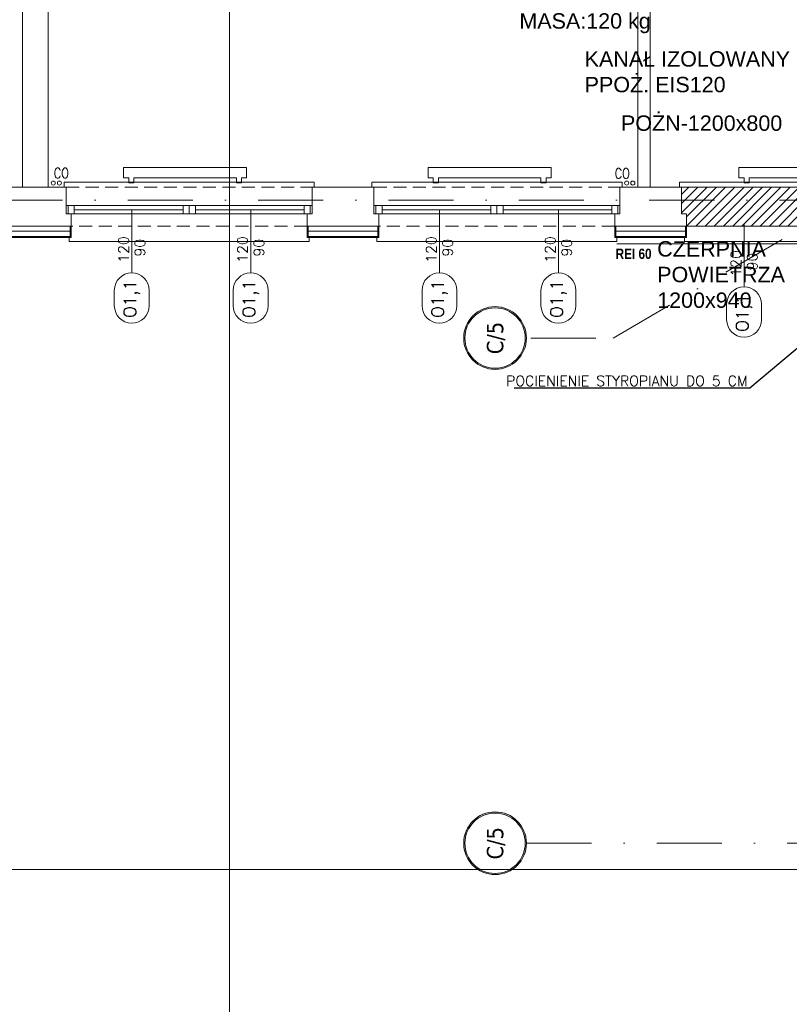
# Model space of a CAD drawing. Header units: millimetres. Extents: x -82287 to 177822, y -399756 to 0.
# Tile 136 of 228: x 51138 to 51889, y -196331 to -195371. Entities that reach past the tile are written whole.
import ezdxf
from ezdxf import colors
from ezdxf.entities.mleader import LeaderData, LeaderLine
from ezdxf.enums import TextEntityAlignment as Align
from ezdxf.math import Vec2, Vec3

# ---------------------------------------------------------------- set-up
doc = ezdxf.new("R2010")
doc.units = ezdxf.units.MM
doc.header["$MEASUREMENT"] = 0
for name, pattern in [('SUŁOSZOWA - PB 21 03$0$2_3', [1, 0.5, -0.5]), ('SUŁOSZOWA - PB 21 03$0$DASHDOT', [25.4, 12.7, -6.35, 0, -6.35]), ('SUŁOSZOWA - PB 21 03$0$HIDDEN', [9.525, 6.35, -3.175])]:
    doc.linetypes.add(name, pattern=pattern)
for name, color, linetype, lineweight in [('FL_WENTYLACJA', 7, 'Continuous', 50), ('SUŁOSZOWA - PB 21 03$0$! WYPOSAŻENIE', 251, 'Continuous', 0), ('SUŁOSZOWA - PB 21 03$0$!! 0_ Istn-okna', 251, 'Continuous', 0), ('SUŁOSZOWA - PB 21 03$0$!! 0_ Istn-sciany', 251, 'Continuous', 0), ('SUŁOSZOWA - PB 21 03$0$!! 0_ Istn-widok', 251, 'Continuous', 0), ('SUŁOSZOWA - PB 21 03$0$!! 0_Istn-armatura', 251, 'Continuous', 0), ('SUŁOSZOWA - PB 21 03$0$!! 0_Istn-cienka', 251, 'Continuous', 0), ('SUŁOSZOWA - PB 21 03$0$!! 0_Istn-grzejniki', 251, 'Continuous', 0), ('SUŁOSZOWA - PB 21 03$0$!! 0_Opis_okna', 251, 'Continuous', 0), ('SUŁOSZOWA - PB 21 03$0$!! 0_Opis_pom', 251, 'Continuous', 0), ('SUŁOSZOWA - PB 21 03$0$!! 0_Osie', 251, 'SUŁOSZOWA - PB 21 03$0$DASHDOT', 0), ('SUŁOSZOWA - PB 21 03$0$!! 1  WYDZIELENIE PPOŻ', 251, 'Continuous', 0), ('SUŁOSZOWA - PB 21 03$0$!! 1_ tynk zewn  - nowy', 251, 'Continuous', 0), ('SUŁOSZOWA - PB 21 03$0$!! 1_hatch projektowane ściany', 251, 'Continuous', 0), ('SUŁOSZOWA - PB 21 03$0$!! 1_OPIS POM NOWE', 251, 'Continuous', 0), ('SUŁOSZOWA - PB 21 03$0$!! 1_PROJ Sciany', 251, 'Continuous', 0), ('SUŁOSZOWA - PB 21 03$0$!! 2_ remont Ocieplenie', 251, 'SUŁOSZOWA - PB 21 03$0$ZIGZAG', 0), ('SUŁOSZOWA - PB 21 03$0$0-osie-liniA', 251, 'SUŁOSZOWA - PB 21 03$0$DASHDOT', 0), ('SUŁOSZOWA - PB 21 03$0$0-osie-tx', 251, 'Continuous', 0)]:
    doc.layers.add(name, color=color, linetype=linetype, lineweight=lineweight)
doc.layers.add('FL_XREF', color=252, linetype='Continuous')
doc.layers.add('SUŁOSZOWA - PB 21 03$0$!! 0_ramki', color=251, linetype='Continuous', lineweight=0, plot=False)
doc.styles.get("Standard").update_dxf_attribs({"font": 'arial.ttf'})
doc.styles.add('SUŁOSZOWA - PB 21 03$0$ARCHETYP', font='romans.shx', dxfattribs={"height": 15})
doc.styles.add('SUŁOSZOWA - PB 21 03$0$ARIAL', font='tahoma.ttf')
doc.styles.add('SUŁOSZOWA - PB 21 03$0$SKALA 1-1', font='simplex.shx', dxfattribs={"height": 2.5})
doc.styles.add('SUŁOSZOWA - PB 21 03$0$STYLE7', font='ARIALNB.TTF')
doc.styles.add('SUŁOSZOWA - PB 21 03$0$TAHOMA', font='tahoma.ttf')
doc.linetypes.add('SUŁOSZOWA - PB 21 03$0$ZIGZAG', pattern='A,0.00254,-5.08,[131,ltypeshp.shx,S=5.08,R=0,X=-5.08,Y=0],-10.16,[131,ltypeshp.shx,S=5.08,R=180,X=5.08,Y=0],-5.08', length=20.32254)

# ---------------------------------------------------------------- blocks, each defined once
blk = doc.blocks.new('*U116')
h = blk.add_hatch(color=256)
edge = h.paths.add_edge_path()
edge.add_arc((0, 0), 30.6, 0, 360)
edge = h.paths.add_edge_path(flags=17)
edge.add_arc((0, 0), 29.4, 0, 360)
for radius in [30.6, 29.4]:
    blk.add_circle((0, 0), radius)
at = {"style": 'SUŁOSZOWA - PB 21 03$0$TAHOMA', "flags": 8}
blk.add_attdef('ANSICHTSNUMMER', text='', height=16, dxfattribs=at).set_placement((0, 0), align=Align.MIDDLE_CENTER)
blk = doc.blocks.new('SUŁOSZOWA - PB 21 03$0$BLOK OSI')
at = {"layer": 'SUŁOSZOWA - PB 21 03$0$0-osie-liniA', "ltscale": 5}
for points in [[(48639.33, -195663.09), (55424.28, -195663.09)], [(51574.26, -195797.61), (51654.71, -195797.61), (51841.22, -195688.59)], [(51570.03, -196290.09), (53810.61, -196290.09)]]:
    blk.add_lwpolyline(points, dxfattribs=at)
at = {"layer": 'SUŁOSZOWA - PB 21 03$0$0-osie-tx'}
ref = blk.add_blockref('*U116', (51539.43, -195797.61), dxfattribs=dict(at, rotation=270))
ref.add_attrib('ANSICHTSNUMMER', 'C/5', dxfattribs={"layer": '0', "height": 16, "rotation": 90, "style": 'SUŁOSZOWA - PB 21 03$0$TAHOMA', "flags": 8}).set_placement((51539.43, -195797.61), align=Align.MIDDLE_CENTER)
ref = blk.add_blockref('*U116', (51539.43, -196290.09), dxfattribs=dict(at, rotation=270))
ref.add_attrib('ANSICHTSNUMMER', 'C/5', dxfattribs={"layer": '0', "height": 16, "rotation": 90, "style": 'SUŁOSZOWA - PB 21 03$0$TAHOMA', "flags": 8}).set_placement((51539.43, -196290.09), align=Align.MIDDLE_CENTER)
blk = doc.blocks.new('SUŁOSZOWA - PB 21 03$0$1_ok-opis')
blk.add_line((0, 111.61), (0, 50))
for points in [[(-17, 128.61), (-17, 143.61)], [(17, 128.61), (17, 143.61)]]:
    blk.add_lwpolyline(points)
for centre, start, end in [((0, 143.61), 0, 180), ((0, 128.61), 180, 0)]:
    blk.add_arc(centre, 17, start, end)
at = {"style": 'SUŁOSZOWA - PB 21 03$0$ARCHETYP'}
for tag, height, rotation, p in [('NR', 12, 90, (0, 136.9)), ('NR', 12, 270, (0, 136.9)), ('SZEROKOŚĆ', 10, 90, (-8, 78.29)), ('WYSOKOŚĆ', 10, 270, (-8, 78.29)), ('WYSOKOŚĆ', 10, 90, (8, 78.29)), ('SZEROKOŚĆ', 10, 270, (8, 78.29))]:
    blk.add_attdef(tag, text='', height=height, rotation=rotation, dxfattribs=at).set_placement(p, align=Align.MIDDLE)
blk = doc.blocks.new('wentylacja_1')
at = {"layer": 'FL_WENTYLACJA', "lineweight": 0, "char_height": 15, "attachment_point": 1}
for s, insert, width in [('\\A1;WENTYLATOR NAPOWIETRZAJĄCY\\PPOŻN N=15370 m{\\H0.7x;\\S3^ ;}/h\\PZASILANIE:3x400V, 4 kW\\PMASA:120 kg', (51625.40378, -195260.02164), 297.32333), ('\\A1;KANAŁ IZOLOWANY\\PPPOŻ. EIS120', (51689.06841, -195402.16523), 297.32333), ('POŻN-1200x800', (51724.4963, -195464.75939), 35.699764), ('CZERPNIA\\PPOWIETRZA\\P1200x940', (51759.78827, -195587.31917), 35.699764)]:
    blk.add_mtext(s, dxfattribs=dict(at, insert=insert, width=width))
blk = doc.blocks.new('SUŁOSZOWA - PB 21 03')
at = {"layer": 'SUŁOSZOWA - PB 21 03$0$!! 1_hatch projektowane ściany'}
h = blk.add_hatch(dxfattribs=at)
h.set_pattern_fill('ANSI31', color=256, scale=2)
h.set_pattern_definition([(45, (0, 0), (-4.49012806, 4.49012806), [])])
h.paths.add_polyline_path([(51721.21802, -195587.5883), (51841.21802, -195587.5883), (51841.21802, -195625.5883), (51726.21802, -195625.5883), (51726.21802, -195613.5883), (51721.21802, -195613.5883)])
at = {"layer": 'SUŁOSZOWA - PB 21 03$0$!! 0_ Istn-okna'}
for points in [[(51121.21802, -195605.5883), (51361.21802, -195605.5883)], [(51129.21802, -195609.5883), (51235.21802, -195609.5883)], [(51247.21802, -195609.5883), (51353.21802, -195609.5883)], [(51421.21802, -195605.5883), (51661.21802, -195605.5883)], [(51429.21802, -195609.5883), (51535.21802, -195609.5883)], [(51547.21802, -195609.5883), (51653.21802, -195609.5883)], [(51121.21802, -195613.5883), (51361.21802, -195613.5883)], [(51421.21802, -195613.5883), (51661.21802, -195613.5883)]]:
    blk.add_lwpolyline(points, dxfattribs=at)
for points in [[(51123.21802, -195613.5883), (51129.21802, -195613.5883), (51129.21802, -195605.5883), (51123.21802, -195605.5883)], [(51235.21802, -195613.5883), (51241.21802, -195613.5883), (51241.21802, -195605.5883), (51235.21802, -195605.5883)], [(51241.21802, -195613.5883), (51247.21802, -195613.5883), (51247.21802, -195605.5883), (51241.21802, -195605.5883)], [(51353.21802, -195613.5883), (51359.21802, -195613.5883), (51359.21802, -195605.5883), (51353.21802, -195605.5883)], [(51423.21802, -195613.5883), (51429.21802, -195613.5883), (51429.21802, -195605.5883), (51423.21802, -195605.5883)], [(51535.21802, -195613.5883), (51541.21802, -195613.5883), (51541.21802, -195605.5883), (51535.21802, -195605.5883)], [(51541.21802, -195613.5883), (51547.21802, -195613.5883), (51547.21802, -195605.5883), (51541.21802, -195605.5883)], [(51653.21802, -195613.5883), (51659.21802, -195613.5883), (51659.21802, -195605.5883), (51653.21802, -195605.5883)]]:
    blk.add_lwpolyline(points, close=True, dxfattribs=at)
at = {"layer": 'SUŁOSZOWA - PB 21 03$0$!! 0_ Istn-sciany'}
for points in [[(51078.71142, -194951.5883), (51078.71142, -195587.5883)], [(51103.71142, -194951.5883), (51103.71142, -195587.5883)], [(51678.71142, -195151.5883), (51678.71142, -195587.5883)], [(51690.71142, -195163.5883), (51690.71142, -195587.5883)], [(51061.21802, -195587.5883), (51078.71142, -195587.5883)], [(51103.71142, -195587.5883), (51121.21802, -195587.5883)], [(51121.21802, -195587.5883), (51121.21802, -195613.5883)], [(51361.21802, -195587.5883), (51421.21802, -195587.5883)], [(51361.21802, -195587.5883), (51361.21802, -195613.5883)], [(51421.21802, -195587.5883), (51421.21802, -195613.5883)], [(51661.21802, -195587.5883), (51678.71142, -195587.5883)], [(51661.21802, -195587.5883), (51661.21802, -195613.5883)], [(51690.71142, -195587.5883), (51721.21802, -195587.5883)], [(51721.21802, -195587.5883), (51721.21802, -195613.5883)], [(51121.21802, -195613.5883), (51126.21802, -195613.5883)], [(51126.21802, -195613.5883), (51126.21802, -195625.5883)], [(51356.21802, -195613.5883), (51361.21802, -195613.5883)], [(51356.21802, -195613.5883), (51356.21802, -195625.5883)], [(51421.21802, -195613.5883), (51426.21802, -195613.5883)], [(51426.21802, -195613.5883), (51426.21802, -195625.5883)], [(51656.21802, -195613.5883), (51661.21802, -195613.5883)], [(51656.21802, -195613.5883), (51656.21802, -195625.5883)], [(51726.21802, -195613.5883), (51726.21802, -195625.5883)], [(51056.21802, -195625.5883), (51126.21802, -195625.5883)], [(51356.21802, -195625.5883), (51426.21802, -195625.5883)], [(51656.21802, -195625.5883), (51726.21802, -195625.5883)]]:
    blk.add_lwpolyline(points, dxfattribs=at)
at = {"layer": 'SUŁOSZOWA - PB 21 03$0$!! 0_ Istn-widok'}
for points in [[(51103.71142, -195587.5883), (51078.71142, -195587.5883)], [(51119.21802, -195582.5883), (51363.21802, -195582.5883)], [(51119.21802, -195587.5883), (51119.21802, -195582.5883)], [(51363.21802, -195587.5883), (51363.21802, -195582.5883)], [(51419.21802, -195582.5883), (51663.21802, -195582.5883)], [(51419.21802, -195587.5883), (51419.21802, -195582.5883)], [(51663.21802, -195587.5883), (51663.21802, -195582.5883)], [(51678.71142, -195587.5883), (51690.71142, -195587.5883)], [(51719.21802, -195582.5883), (51963.21802, -195582.5883)], [(51719.21802, -195587.5883), (51719.21802, -195582.5883)], [(51124.21802, -195635.5883), (51124.21802, -195640.5883)], [(51358.21802, -195635.5883), (51358.21802, -195640.5883)], [(51424.21802, -195635.5883), (51424.21802, -195640.5883)], [(51658.21802, -195635.5883), (51658.21802, -195640.5883)], [(51724.21802, -195635.5883), (51724.21802, -195640.5883)], [(51358.21802, -195640.5883), (51124.21802, -195640.5883)], [(51658.21802, -195640.5883), (51424.21802, -195640.5883)], [(51958.21802, -195640.5883), (51724.21802, -195640.5883)]]:
    blk.add_lwpolyline(points, dxfattribs=at)
at = {"layer": 'SUŁOSZOWA - PB 21 03$0$!! 0_Istn-armatura'}
for centre in [(51108.71142, -195583.5883), (51114.71142, -195583.5883), (51667.71142, -195583.5883), (51673.71142, -195583.5883)]:
    blk.add_circle(centre, 2, dxfattribs=at)
at = {"layer": 'SUŁOSZOWA - PB 21 03$0$!! 0_Istn-cienka', "linetype": 'SUŁOSZOWA - PB 21 03$0$HIDDEN', "ltscale": 2}
for points in [[(51121.21802, -195587.5883), (51361.21802, -195587.5883)], [(51421.21802, -195587.5883), (51661.21802, -195587.5883)], [(51721.21802, -195587.5883), (51961.21802, -195587.5883)], [(51356.21802, -195625.5883), (51126.21802, -195625.5883)], [(51656.21802, -195625.5883), (51426.21802, -195625.5883)], [(51956.21802, -195625.5883), (51726.21802, -195625.5883)]]:
    blk.add_lwpolyline(points, dxfattribs=at)
at = {"layer": 'SUŁOSZOWA - PB 21 03$0$!! 0_Istn-grzejniki'}
for points in [[(51182.21802, -195583.42942), (51182.21802, -195578.42942), (51177.21802, -195578.42942), (51177.21802, -195568.42942), (51297.21802, -195568.42942), (51297.21802, -195578.42942), (51292.21802, -195578.42942), (51292.21802, -195583.42942), (51287.21802, -195583.42942), (51287.21802, -195578.42942), (51187.21802, -195578.42942), (51187.21802, -195583.42942)], [(51479.21802, -195583.42942), (51479.21802, -195578.42942), (51474.21802, -195578.42942), (51474.21802, -195568.42942), (51594.21802, -195568.42942), (51594.21802, -195578.42942), (51589.21802, -195578.42942), (51589.21802, -195583.42942), (51584.21802, -195583.42942), (51584.21802, -195578.42942), (51484.21802, -195578.42942), (51484.21802, -195583.42942)], [(51782.21802, -195583.42942), (51782.21802, -195578.42942), (51777.21802, -195578.42942), (51777.21802, -195568.42942), (51897.21802, -195568.42942), (51897.21802, -195578.42942), (51892.21802, -195578.42942), (51892.21802, -195583.42942), (51887.21802, -195583.42942), (51887.21802, -195578.42942), (51787.21802, -195578.42942), (51787.21802, -195583.42942)]]:
    blk.add_lwpolyline(points, close=True, dxfattribs=at)
at = {"layer": 'SUŁOSZOWA - PB 21 03$0$!! 0_ramki'}
for points in [[(48565.42916, -193282.57641), (52765.42916, -193282.57641), (52765.42916, -196252.57641), (48565.42916, -196252.57641)], [(51280.42916, -198945.67237), (51280.42916, -194745.67237), (54250.42916, -194745.67237), (54250.42916, -198945.67237)]]:
    blk.add_lwpolyline(points, close=True, dxfattribs=at)
at = {"layer": 'SUŁOSZOWA - PB 21 03$0$!! 1  WYDZIELENIE PPOŻ', "color": 20, "linetype": 'SUŁOSZOWA - PB 21 03$0$2_3', "ltscale": 10, "true_color": 0xf65c09, "const_width": 1}
blk.add_lwpolyline([(51841.21802, -195642.88711), (51658.13441, -195642.88711)], dxfattribs=at)
at = {"layer": 'SUŁOSZOWA - PB 21 03$0$!! 1_ tynk zewn  - nowy'}
for points in [[(51125.21802, -195625.5883), (51125.21802, -195636.5883)], [(51126.21802, -195625.5883), (51126.21802, -195636.5883)], [(51356.21802, -195625.5883), (51356.21802, -195636.5883)], [(51357.21802, -195625.5883), (51357.21802, -195636.5883)], [(51425.21802, -195625.5883), (51425.21802, -195636.5883)], [(51426.21802, -195625.5883), (51426.21802, -195636.5883)], [(51656.21802, -195625.5883), (51656.21802, -195636.5883)], [(51657.21802, -195625.5883), (51657.21802, -195636.5883)], [(51725.21802, -195625.5883), (51725.21802, -195636.5883)], [(51726.21802, -195625.5883), (51726.21802, -195636.5883)], [(51126.21802, -195635.5883), (51056.21802, -195635.5883)], [(51126.21802, -195636.5883), (51056.21802, -195636.5883)], [(51426.21802, -195635.5883), (51356.21802, -195635.5883)], [(51426.21802, -195636.5883), (51356.21802, -195636.5883)], [(51726.21802, -195635.5883), (51656.21802, -195635.5883)], [(51726.21802, -195636.5883), (51656.21802, -195636.5883)]]:
    blk.add_lwpolyline(points, dxfattribs=at)
at = {"layer": 'SUŁOSZOWA - PB 21 03$0$!! 1_PROJ Sciany'}
blk.add_lwpolyline([(51721.21802, -195587.5883), (51841.21802, -195587.5883), (51841.21802, -195625.5883), (51726.21802, -195625.5883), (51726.21802, -195613.5883), (51721.21802, -195613.5883)], close=True, dxfattribs=at)
at = {"layer": 'SUŁOSZOWA - PB 21 03$0$!! 2_ remont Ocieplenie', "linetype": 'SUŁOSZOWA - PB 21 03$0$ZIGZAG', "ltscale": 0.75}
for points in [[(51126.21802, -195630.5883), (51056.21802, -195630.5883)], [(51426.21802, -195630.5883), (51356.21802, -195630.5883)], [(51726.21802, -195630.5883), (51656.21802, -195630.5883)]]:
    blk.add_lwpolyline(points, dxfattribs=at)
at = {"layer": 'SUŁOSZOWA - PB 21 03$0$!! 0_Opis_okna'}
ref = blk.add_blockref('SUŁOSZOWA - PB 21 03$0$1_ok-opis', (51185.21802, -195559.5883), dxfattribs=dict(at, rotation=180))
ref.add_attrib('SZEROKOŚĆ', '120', dxfattribs={"layer": '0', "height": 10, "rotation": 90, "style": 'SUŁOSZOWA - PB 21 03$0$ARCHETYP'}).set_placement((51177.21802, -195648.30871), align=Align.MIDDLE)
ref.add_attrib('WYSOKOŚĆ', '90', dxfattribs={"layer": '0', "height": 10, "rotation": 90, "style": 'SUŁOSZOWA - PB 21 03$0$ARCHETYP'}).set_placement((51193.21802, -195646.53526), align=Align.MIDDLE)
ref.add_attrib('NR', 'O1,1', dxfattribs={"layer": '0', "height": 12, "rotation": 90, "style": 'SUŁOSZOWA - PB 21 03$0$ARCHETYP'}).set_placement((51185.21802, -195696.48975), align=Align.MIDDLE)
ref = blk.add_blockref('SUŁOSZOWA - PB 21 03$0$1_ok-opis', (51301.21802, -195559.5883), dxfattribs=dict(at, rotation=180))
ref.add_attrib('SZEROKOŚĆ', '120', dxfattribs={"layer": '0', "height": 10, "rotation": 90, "style": 'SUŁOSZOWA - PB 21 03$0$ARCHETYP'}).set_placement((51293.21802, -195648.30871), align=Align.MIDDLE)
ref.add_attrib('WYSOKOŚĆ', '90', dxfattribs={"layer": '0', "height": 10, "rotation": 90, "style": 'SUŁOSZOWA - PB 21 03$0$ARCHETYP'}).set_placement((51309.21802, -195646.53526), align=Align.MIDDLE)
ref.add_attrib('NR', 'O1,1', dxfattribs={"layer": '0', "height": 12, "rotation": 90, "style": 'SUŁOSZOWA - PB 21 03$0$ARCHETYP'}).set_placement((51301.21802, -195696.48975), align=Align.MIDDLE)
ref = blk.add_blockref('SUŁOSZOWA - PB 21 03$0$1_ok-opis', (51485.21802, -195559.5883), dxfattribs=dict(at, rotation=180))
ref.add_attrib('SZEROKOŚĆ', '120', dxfattribs={"layer": '0', "height": 10, "rotation": 90, "style": 'SUŁOSZOWA - PB 21 03$0$ARCHETYP'}).set_placement((51477.21802, -195648.30871), align=Align.MIDDLE)
ref.add_attrib('WYSOKOŚĆ', '90', dxfattribs={"layer": '0', "height": 10, "rotation": 90, "style": 'SUŁOSZOWA - PB 21 03$0$ARCHETYP'}).set_placement((51493.21802, -195646.53526), align=Align.MIDDLE)
ref.add_attrib('NR', 'O1,1', dxfattribs={"layer": '0', "height": 12, "rotation": 90, "style": 'SUŁOSZOWA - PB 21 03$0$ARCHETYP'}).set_placement((51485.21802, -195696.48975), align=Align.MIDDLE)
ref = blk.add_blockref('SUŁOSZOWA - PB 21 03$0$1_ok-opis', (51601.21802, -195559.5883), dxfattribs=dict(at, rotation=180))
ref.add_attrib('SZEROKOŚĆ', '120', dxfattribs={"layer": '0', "height": 10, "rotation": 90, "style": 'SUŁOSZOWA - PB 21 03$0$ARCHETYP'}).set_placement((51593.21802, -195648.30871), align=Align.MIDDLE)
ref.add_attrib('WYSOKOŚĆ', '90', dxfattribs={"layer": '0', "height": 10, "rotation": 90, "style": 'SUŁOSZOWA - PB 21 03$0$ARCHETYP'}).set_placement((51609.21802, -195646.53526), align=Align.MIDDLE)
ref.add_attrib('NR', 'O1,1', dxfattribs={"layer": '0', "height": 12, "rotation": 90, "style": 'SUŁOSZOWA - PB 21 03$0$ARCHETYP'}).set_placement((51601.21802, -195696.48975), align=Align.MIDDLE)
ref = blk.add_blockref('SUŁOSZOWA - PB 21 03$0$1_ok-opis', (51782.21802, -195573.12418), dxfattribs=dict(at, rotation=180))
ref.add_attrib('SZEROKOŚĆ', '120', dxfattribs={"layer": '0', "height": 10, "rotation": 90, "style": 'SUŁOSZOWA - PB 21 03$0$ARCHETYP'}).set_placement((51774.21802, -195661.84458), align=Align.MIDDLE)
ref.add_attrib('WYSOKOŚĆ', '90', dxfattribs={"layer": '0', "height": 10, "rotation": 90, "style": 'SUŁOSZOWA - PB 21 03$0$ARCHETYP'}).set_placement((51790.21802, -195660.07113), align=Align.MIDDLE)
ref.add_attrib('NR', 'O1,1', dxfattribs={"layer": '0', "height": 12, "rotation": 90, "style": 'SUŁOSZOWA - PB 21 03$0$ARCHETYP'}).set_placement((51782.21802, -195710.02562), align=Align.MIDDLE)
at = {"layer": 'SUŁOSZOWA - PB 21 03$0$!! 0_Osie'}
blk.add_blockref('SUŁOSZOWA - PB 21 03$0$BLOK OSI', (0, 63), dxfattribs=at)
at = {"layer": 'SUŁOSZOWA - PB 21 03$0$! WYPOSAŻENIE', "color": 20, "true_color": 0xf65c09, "insert": (51656.99039, -195647.53895), "char_height": 10, "attachment_point": 1, "style": 'SUŁOSZOWA - PB 21 03$0$STYLE7'}
blk.add_mtext_dynamic_manual_height_columns('REI 60', width=58.1261145, gutter_width=75, heights=[0], dxfattribs=at)
at = {"layer": 'SUŁOSZOWA - PB 21 03$0$!! 0_Istn-armatura', "style": 'SUŁOSZOWA - PB 21 03$0$ARCHETYP', "width": 0.8}
for p in [(51109.27644, -195578.83832), (51656.08069, -195579.15757)]:
    blk.add_text('CO', height=10, rotation=0.00000004, dxfattribs=at).set_placement(p)
at = {"layer": 'SUŁOSZOWA - PB 21 03$0$!! 0_Opis_pom', "ltscale": 0.7, "style": 'SUŁOSZOWA - PB 21 03$0$ARIAL'}
for tag, p in [('B0,19', (52679.2094, -194257.55204)), ('B2,14', (73874.0461, -194402.0887)), ('B2,12', (73342.49259, -194413.89249)), ('B1,21', (60405.50261, -194427.18207)), ('B2,11', (73069.01144, -194438.89383)), ('B2,16', (75195.07765, -194441.83446)), ('A1,16', (59129.54925, -194448.08429)), ('B1/17', (59524.53699, -194450.37428)), ('B1,19', (59914.81903, -194448.15658)), ('1,23', (61575.22173, -194450.37428)), ('B0,15', (51514.15008, -194461.8073)), ('A1,1', (58808.06672, -194460.94161)), ('1,22', (60947.33929, -194456.1144)), ('B1,18', (59715.51745, -194473.87108)), ('B2,17', (75506.7465, -194471.3759)), ('B2,19.1', (76701.67035, -194466.03695)), ('B3,7', (87459.81312, -194465.07097)), ('B3,3', (88235.73906, -194465.79732)), ('B0,18', (52071.43815, -194478.40179)), ('B3,6', (86826.65132, -194483.15512)), ('B3,8', (90006.66539, -194478.47972)), ('B1,20', (60198.53687, -194490.17374)), ('B2,10', (72728.63362, -194489.37283)), ('B2,15', (74566.38885, -194487.81114)), ('B2,13', (73649.91716, -194500.01242)), ('A0,6', (49094.40602, -194505.72387)), ('A2,5', (72452.45009, -194505.90583)), ('A0,4', (49692.81919, -194517.93289)), ('B0,22', (54187.56644, -194519.04308)), ('A1,6', (58565.96262, -194514.50753)), ('B1,1', (61908.24378, -194515.48656)), ('A0,3', (49906.53818, -194524.03766)), ('B0,20', (53125.45224, -194527.8835)), ('A0,5', (49399.71914, -194533.19455)), ('B0,21', (53847.26622, -194535.08002)), ('B1,3', (62229.35503, -194604.49851)), ('B2,18', (75922.43604, -194612.23635)), ('B2,19', (77152.69039, -194617.53776)), ('A3,4', (85509.27934, -194642.47136)), ('B0,24B', (54824.42896, -194684.26784)), ('B1,4', (63476.45184, -194691.11207)), ('B0,13', (50367.63944, -194706.5583)), ('B0,16', (51457.40872, -194704.43091)), ('B0,17', (51897.58569, -194706.77195)), ('A2,4', (71695.75649, -194707.44268)), ('A1,5', (58149.22649, -194724.80163)), ('A2.1', (72371.45884, -194731.56251)), ('B0,23', (54542.05776, -194742.93939)), ('A1,2', (58744.42262, -194746.622)), ('B1,2D', (60756.29674, -194750.92727)), ('A1,15', (59129.54925, -194780.73348)), ('B0,14', (50962.60809, -194789.06568)), ('A3.1', (86079.08704, -194786.62422)), ('B1,4', (63483.03852, -194791.04365)), ('A0,2', (49295.91259, -194810.95246)), ('B2.7', (74548.27897, -194836.12781)), ('B3,2', (89035.72921, -194837.99287)), ('B0,7', (52851.95551, -194845.56115)), ('B1,2B', (62374.83512, -194841.86715)), ('B1,2A', (61803.35407, -194869.27513)), ('B0,8', (51561.38742, -194890.27848)), ('A1,3', (58810.05243, -195008.83917)), ('A3.2', (86016.50296, -195004.88875)), ('A0,1', (49914.27925, -195025.82804)), ('A0,10', (49695.87246, -195042.9259)), ('B0,17', (51225.06492, -195049.74007)), ('B2.2', (74976.1855, -195068.47988)), ('B0,6', (52110.41055, -195069.39267)), ('B1,8', (61403.63433, -195071.25189)), ('A2.2', (72371.45884, -195070.78713)), ('A0,7', (49042.50308, -195082.6056)), ('B3,11', (88623.94853, -195099.23575)), ('B3,4', (87612.56208, -195132.78192)), ('B3,5', (86839.47632, -195174.05241)), ('B0,12', (50313.60595, -195207.52936)), ('B0,11', (50726.178, -195219.06638)), ('B3,10', (89778.42161, -195220.68871)), ('B1,6', (63686.26823, -195231.3997)), ('B0,24A', (54359.17011, -195245.97867)), ('A1,4', (58093.66276, -195250.96213)), ('B0,10', (51476.34179, -195259.44699)), ('B3,9', (90479.74099, -195260.18621)), ('A0,11', (49643.96951, -195271.84772)), ('B1,14', (59332.54805, -195280.73534)), ('A0,8', (49042.50308, -195293.21363)), ('B0,9', (51798.4912, -195291.17482)), ('B2,21', (75970.16114, -195290.81005)), ('B1,13', (60186.62513, -195314.46953)), ('B1,5', (63419.22943, -195317.21026)), ('B2,9', (73175.51251, -195317.21162)), ('B0,3', (52068.59538, -195319.60465)), ('B1,10', (60892.94126, -195319.45825)), ('A2.3', (71832.37045, -195318.78232)), ('B2,4', (74493.5947, -195318.7733)), ('B2,3', (74674.2815, -195319.28036)), ('A3,3', (85569.83931, -195318.78232)), ('B3,1', (88723.65615, -195329.98594)), ('B1,9', (61058.12383, -195344.48743)), ('B2,8', (73894.209, -195338.18956)), ('B2,20', (77211.021, -195343.82367)), ('B2.1', (75304.74121, -195348.36327)), ('B0,2', (52227.2348, -195357.98297)), ('B1,2C', (61827.40698, -195369.02625)), ('B1,7', (62134.52151, -195372.05069)), ('B0,1', (53061.17304, -195403.85659)), ('A0,9', (49001.50444, -195413.15723)), ('A0,12', (49689.76592, -195485.50737)), ('B0,4', (52224.78303, -195500.96352)), ('B2,5', (74686.48999, -195507.24036)), ('B1,11', (61050.00078, -195512.89565)), ('B1,12', (60864.00751, -195544.00738)), ('B0,5', (52066.14362, -195556.83806)), ('B2,6', (74499.29165, -195549.55175)), ('C2,2', (74812.78942, -195865.8959)), ('C1,3', (61091.58871, -195973.27844)), ('C0,2A', (52278.30875, -196050.48297)), ('C0,1', (52808.36775, -196132.34208)), ('C1,2', (61690.27405, -196439.72387)), ('C1,1', (62060.59754, -196465.28533)), ('C3,1', (88979.71614, -196545.67785)), ('C0,2B', (53028.88223, -196668.8019)), ('C1,4', (61008.68123, -196686.32122)), ('C2,1', (75334.65984, -196786.2197)), ('C2,3', (74834.65119, -196933.26657)), ('C1,5', (61062.7252, -196991.42453)), ('C1,10', (62127.38542, -196998.81344)), ('C1,9', (62147.33751, -197289.53424)), ('C1,6', (61131.41824, -197329.69535)), ('C0,3', (52181.98562, -197341.92176)), ('D1,1', (73931.12245, -197584.03121)), ('C0,4', (52345.96562, -197596.60561)), ('D0,18', (60296.49264, -197617.95269)), ('C2,4', (75243.70451, -197663.89)), ('D0,7', (59141.53804, -197722.84718)), ('D0,17', (60701.16801, -197741.44864)), ('C1,7', (61222.2575, -197737.18052)), ('D1,4', (73157.19908, -197744.29721)), ('D0,3', (59562.25866, -197751.14316)), ('D1,6', (72757.78643, -197751.22612)), ('D0,6', (58741.71849, -197802.61699)), ('D0,10', (58357.73602, -197820.93991)), ('D,09', (59195.67196, -197881.51243)), ('C0,5', (52269.72696, -197902.4362)), ('C0,6', (52872.93793, -197917.07354)), ('D0,2', (59943.06082, -197917.06725)), ('D1,3', (73475.28953, -197924.29875)), ('D0,16', (60721.3534, -197935.2949)), ('D0,8', (59058.9008, -197963.64925)), ('D0,5', (59448.52586, -197969.8061)), ('C2,5', (74555.08284, -197988.7886)), ('D1,5', (73291.61607, -197999.29956)), ('D0,4', (59655.02693, -198042.2589)), ('D0,15', (60692.12223, -198127.4643)), ('D0,1', (59931.33074, -198173.12806)), ('D1,2', (73578.07819, -198172.30068)), ('D0,11', (58161.27105, -198211.45823)), ('D0,12', (58250.99458, -198537.17631)), ('D0,13', (58250.99458, -198764.99605)), ('D1,7', (71854.87376, -198786.88467)), ('D0,14', (59130.08589, -198795.3373)), ('D1,8', (71715.35366, -199212.44512))]:
    blk.add_attdef(tag, text='', height=11.968, dxfattribs=at).set_placement(p, align=Align.MIDDLE_CENTER)
at = {"layer": 'SUŁOSZOWA - PB 21 03$0$!! 1_OPIS POM NOWE', "style": 'SUŁOSZOWA - PB 21 03$0$ARIAL'}
for tag, p in [('C1.7A', (61271.6179, -197538.30303)), ('C2.5B', (74970.66097, -197546.70728)), ('C2,5C', (74903.71123, -197659.13664)), ('C2.4', (75374.07862, -197726.11453)), ('D1,2B', (74322.25834, -197791.43247)), ('C1.7C', (61260.26049, -197811.38428)), ('C1.8B', (61588.27341, -197817.62151)), ('C1.8A', (61884.42005, -197818.94854)), ('C1.7B', (61322.12354, -197933.89849)), ('C2,5A', (74943.41937, -197993.49482)), ('E1.2', (62164.78326, -198139.98688)), ('E1.5E', (62692.10372, -198153.27854)), ('D1,2C', (73419.9359, -198156.57844)), ('E3.1', (88990.58975, -198158.87886)), ('E2.9', (75361.45041, -198161.88904)), ('E2.7', (76022.45692, -198162.26272)), ('D1,2A', (74280.17915, -198172.30068)), ('E1.5D', (62993.60773, -198185.416)), ('E1.1', (61330.46191, -198191.9806)), ('E1.5C', (63016.9343, -198246.3437)), ('E1.5B', (63264.15117, -198307.8661)), ('E3.2', (88781.41347, -198385.24275)), ('E1.6', (61022.6264, -198421.00827)), ('E2.2', (74782.75417, -198427.85813)), ('E2.8', (75757.29014, -198437.09188)), ('E2.6', (76531.8031, -198444.40756)), ('E1.5A', (63049.47589, -198456.39852)), ('E3.4', (89392.22607, -198450.03942)), ('E1.5F', (62736.15118, -198589.14592)), ('E1.5G', (62892.39981, -198586.12622)), ('E1,4', (61888.25021, -198652.6996)), ('E2.1', (75803.99631, -198697.05773)), ('E1.5L', (63297.7633, -198733.65678)), ('E1.3', (61058.5992, -198806.28147)), ('E1.5H', (62893.53005, -198830.01758)), ('E2,3', (74778.52304, -198843.9541)), ('E3.3', (89150.95684, -198867.32581)), ('E1.5K', (63266.15427, -198904.67789)), ('E1.5I', (62723.74907, -199005.87002)), ('E2.4', (75135.87669, -199083.20857)), ('E2.5', (76615.04061, -199164.91143)), ('E1.5J', (63204.25187, -199215.697))]:
    blk.add_attdef(tag, text='', height=11.968, dxfattribs=at).set_placement(p, align=Align.MIDDLE_CENTER)
at = {"layer": 'SUŁOSZOWA - PB 21 03$0$!! 0_Opis_pom', "ltscale": 0.7}
ml = blk.add_multileader_mtext('Standard', dxfattribs=at)
ml.set_content('POCIENIENIE STYROPIANU DO 5 CM', color=256, style='SUŁOSZOWA - PB 21 03$0$SKALA 1-1')
ml.set_leader_properties()
ml.build(insert=Vec2(0, 0))
ml.multileader.update_dxf_attribs({"text_right_attachment_type": 6, "dogleg_length": 0.36, "arrow_head_size": 10})
ctx = ml.context
ctx.base_point, ctx.char_height, ctx.arrow_head_size, ctx.plane_origin = Vec3(51516.38878, -195776.47663), 10, 10, Vec3(51961.71142, -195637.3383)
ctx.right_attachment, ctx.text_align_type = 6, 2
notes = []
notes.append((ctx, [(0, (1, 1, 0), (51787.89164, -195783.47663), (-1, 0), 0.36, [(0, [(51961.71142, -195637.3383)], 0, [])])]))
ctx.mtext.insert, ctx.mtext.alignment, ctx.mtext.flow_direction = Vec3(51785.53164, -195771.47663), 3, 5
for ctx, leaders in notes:
    for number, flags, end, landing, length, lines in leaders:
        leader = LeaderData()
        leader.index, (leader.has_last_leader_line, leader.has_dogleg_vector, leader.attachment_direction) = number, flags
        leader.last_leader_point, leader.dogleg_vector, leader.dogleg_length = Vec3(end), Vec3(landing), length
        for number, points, colour, breaks in lines:
            line = LeaderLine()
            line.index, line.vertices, line.color, line.breaks = number, Vec3.list(points), colors.encode_raw_color(colour), breaks
            leader.lines.append(line)
        ctx.leaders.append(leader)

msp = doc.modelspace()

# ---------------------------------------------------------------- block references
at = {"layer": 'FL_WENTYLACJA'}
msp.add_blockref('wentylacja_1', (0, 0), dxfattribs=at)
at = {"layer": 'FL_XREF'}
msp.add_blockref('SUŁOSZOWA - PB 21 03', (62.28, 52.9), dxfattribs=at)

doc.saveas('drawing.dxf')
